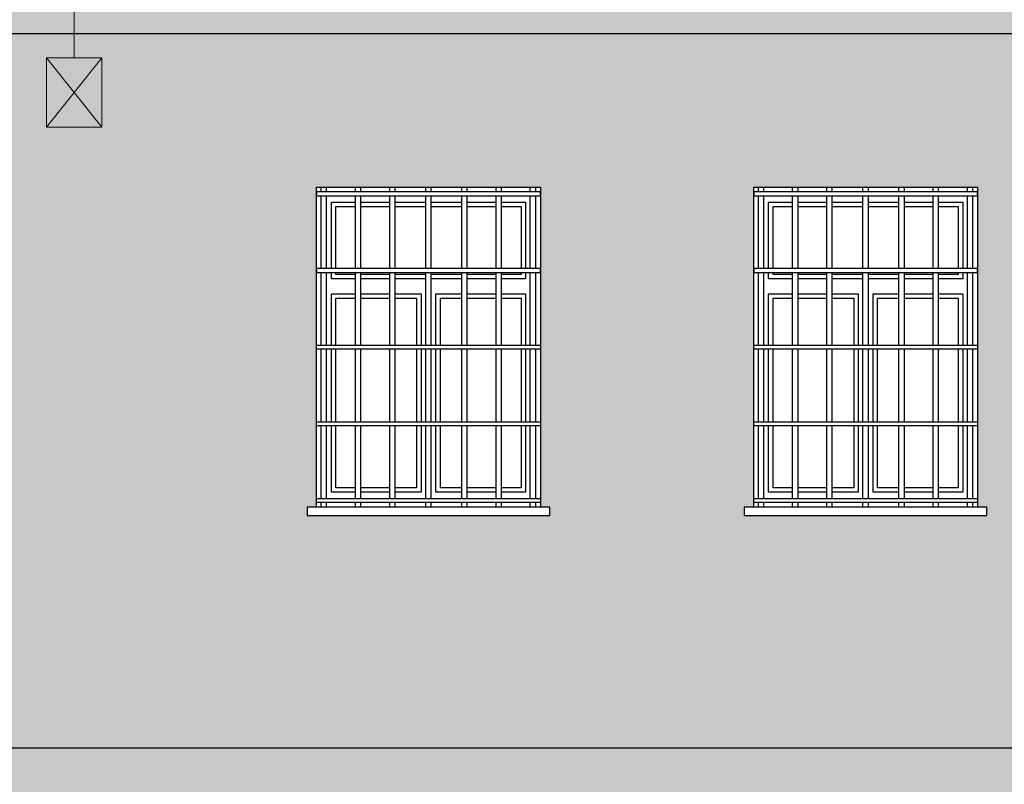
# Model space of a CAD drawing. Header units: millimetres. Extents: x 50026 to 146998, y 1038179 to 1573505.
# Tile 7 of 122: x 51155 to 51617, y 1046231 to 1046590. Entities that reach past the tile are written whole.
import ezdxf

# ---------------------------------------------------------------- set-up
doc = ezdxf.new("R2010")
doc.units = ezdxf.units.MM
doc.header["$LTSCALE"] = 0.025
doc.layers.add('kolory', color=7, linetype='Continuous', lineweight=9)
doc.layers.add('szrafy', color=8, linetype='Continuous')
doc.layers.add('ściany', color=5, linetype='Continuous')

# ---------------------------------------------------------------- blocks, each defined once
blk = doc.blocks.new('4')
at = {"layer": 'ściany'}
h = blk.add_hatch(color=254, dxfattribs=at)
h.dxf.hatch_style = 1
h.paths.add_polyline_path([(53374.84, 1046613.25), (50772.62, 1046613.25), (50772.62, 1046583.25), (53374.84, 1046583.25)])
h.paths.add_polyline_path([(53374.84, 1046248.25), (50772.62, 1046248.25), (50772.62, 1046218.25), (50955.23, 1046218.25), (50955.23, 1046081.35), (51060.23, 1046081.35), (51060.23, 1046218.25), (51294.23, 1046218.25), (51294.23, 1046081.35), (51399.23, 1046081.35), (51399.23, 1046218.25), (51499.23, 1046218.25), (51499.23, 1046083.48), (51604.23, 1046083.48), (51604.23, 1046218.25), (51719.23, 1046218.25), (51719.23, 1046081.35), (51824.23, 1046081.35), (51824.23, 1046218.25), (52114.23, 1046218.25), (52114.23, 1046081.35), (52219.23, 1046081.35), (52219.23, 1046218.25), (52319.23, 1046218.25), (52319.23, 1046081.35), (52424.23, 1046081.35), (52424.23, 1046218.25), (52524.23, 1046218.25), (52524.23, 1046081.35), (52629.23, 1046081.35), (52629.23, 1046218.25), (52729.23, 1046218.25), (52729.23, 1046081.35), (52834.23, 1046081.35), (52834.23, 1046218.25), (53088.23, 1046218.25), (53088.23, 1046081.35), (53193.23, 1046081.35), (53193.23, 1046218.25), (53243.23, 1046218.25), (53243.23, 1046081.35), (53348.23, 1046081.35), (53348.23, 1046218.25), (53374.84, 1046218.25)])
h.paths.add_polyline_path([(53400.23, 1046248.25), (53384.84, 1046248.25), (53384.84, 1046218.25), (53400.23, 1046218.25)])
h.paths.add_polyline_path([(53400.23, 1046613.25), (53384.84, 1046613.25), (53384.84, 1046583.25), (53400.23, 1046583.25)])
h.paths.add_polyline_path([(50762.62, 1046613.25), (50747.23, 1046613.25), (50747.23, 1046583.25), (50762.62, 1046583.25)])
h.paths.add_polyline_path([(50762.62, 1046248.25), (50747.23, 1046248.25), (50747.23, 1046218.25), (50762.62, 1046218.25)])
h = blk.add_hatch(color=253, dxfattribs=at)
h.dxf.hatch_style = 1
h.paths.add_polyline_path([(53374.84, 1046583.25), (50772.62, 1046583.25), (50772.62, 1046511.35), (50800.23, 1046511.35), (50905.23, 1046511.35), (50905.23, 1046361.35), (50909.63, 1046361.35), (50909.63, 1046357.45), (50795.83, 1046357.45), (50795.83, 1046361.35), (50800.23, 1046361.35), (50800.23, 1046511.35), (50772.62, 1046511.35), (50772.62, 1046248.25), (53374.84, 1046248.25)])
h.paths.add_polyline_path([(51824.23, 1046361.35), (51828.63, 1046361.35), (51828.63, 1046357.45), (51714.83, 1046357.45), (51714.83, 1046361.35), (51719.23, 1046361.35), (51719.23, 1046511.35), (51824.23, 1046511.35)], flags=16)
h.paths.add_polyline_path([(51824.23, 1046365.41), (51824.23, 1046363.44), (51719.23, 1046363.44), (51719.23, 1046365.41)], flags=0)
h.paths.add_polyline_path([(52114.23, 1046511.35), (52219.23, 1046511.35), (52219.23, 1046361.35), (52223.63, 1046361.35), (52223.63, 1046357.45), (52109.83, 1046357.45), (52109.83, 1046361.35), (52114.23, 1046361.35)], flags=16)
h.paths.add_polyline_path([(52114.23, 1046365.41), (52219.23, 1046365.41), (52219.23, 1046363.44), (52114.23, 1046363.44)], flags=16)
h.paths.add_polyline_path([(51608.63, 1046361.35), (51608.63, 1046357.45), (51494.83, 1046357.45), (51494.83, 1046361.35), (51499.23, 1046361.35), (51499.23, 1046511.35), (51604.23, 1046511.35), (51604.23, 1046361.35)], flags=16)
h.paths.add_polyline_path([(51604.23, 1046365.41), (51604.23, 1046363.44), (51499.23, 1046363.44), (51499.23, 1046365.41)], flags=0)
h.paths.add_polyline_path([(52314.83, 1046361.35), (52319.23, 1046361.35), (52319.23, 1046511.35), (52424.23, 1046511.35), (52424.23, 1046361.35), (52428.63, 1046361.35), (52428.63, 1046357.45), (52314.83, 1046357.45)], flags=16)
h.paths.add_polyline_path([(52319.23, 1046365.41), (52424.23, 1046365.41), (52424.23, 1046363.44), (52319.23, 1046363.44)], flags=0)
h.paths.add_polyline_path([(51403.63, 1046361.35), (51403.63, 1046357.45), (51289.83, 1046357.45), (51289.83, 1046361.35), (51294.23, 1046361.35), (51294.23, 1046511.35), (51399.23, 1046511.35), (51399.23, 1046361.35)], flags=16)
h.paths.add_polyline_path([(51399.23, 1046365.41), (51399.23, 1046363.44), (51294.23, 1046363.44), (51294.23, 1046365.41)], flags=0)
h.paths.add_polyline_path([(52519.83, 1046361.35), (52524.23, 1046361.35), (52524.23, 1046511.35), (52629.23, 1046511.35), (52629.23, 1046361.35), (52633.63, 1046361.35), (52633.63, 1046357.45), (52519.83, 1046357.45)], flags=16)
h.paths.add_polyline_path([(52524.23, 1046365.41), (52629.23, 1046365.41), (52629.23, 1046363.44), (52524.23, 1046363.44)], flags=0)
h.paths.add_polyline_path([(52724.83, 1046361.35), (52729.23, 1046361.35), (52729.23, 1046511.35), (52834.23, 1046511.35), (52834.23, 1046361.35), (52838.63, 1046361.35), (52838.63, 1046357.45), (52724.83, 1046357.45)], flags=16)
h.paths.add_polyline_path([(52729.23, 1046365.41), (52834.23, 1046365.41), (52834.23, 1046363.44), (52729.23, 1046363.44)], flags=16)
h.paths.add_polyline_path([(51064.63, 1046361.35), (51064.63, 1046357.45), (50950.83, 1046357.45), (50950.83, 1046361.35), (50955.23, 1046361.35), (50955.23, 1046511.35), (51060.23, 1046511.35), (51060.23, 1046361.35)], flags=16)
h.paths.add_polyline_path([(51060.23, 1046365.41), (51060.23, 1046363.44), (50955.23, 1046363.44), (50955.23, 1046365.41)], flags=0)
h.paths.add_polyline_path([(53083.83, 1046361.35), (53088.23, 1046361.35), (53088.23, 1046511.35), (53193.23, 1046511.35), (53193.23, 1046361.35), (53197.63, 1046361.35), (53197.63, 1046357.45), (53083.83, 1046357.45)], flags=16)
h.paths.add_polyline_path([(53088.23, 1046365.41), (53193.23, 1046365.41), (53193.23, 1046363.44), (53088.23, 1046363.44)], flags=16)
h.paths.add_polyline_path([(53238.83, 1046361.35), (53243.23, 1046361.35), (53243.23, 1046511.35), (53348.23, 1046511.35), (53348.23, 1046361.35), (53352.63, 1046361.35), (53352.63, 1046357.45), (53238.83, 1046357.45)], flags=16)
h.paths.add_polyline_path([(53243.23, 1046365.41), (53348.23, 1046365.41), (53348.23, 1046363.44), (53243.23, 1046363.44)], flags=0)

msp = doc.modelspace()

# ---------------------------------------------------------------- linework, layer by layer
at = {"layer": 'kolory', "color": 1}
msp.add_line((51180.60193, 1046572.01308), (51180.60193, 1047301.6001), dxfattribs=at)
at = {"layer": 'kolory', "color": 5}
for p, q in [((51193.58656, 1046572.01308), (51167.6173, 1046539.57324)), ((51167.6173, 1046572.01308), (51193.58656, 1046539.57324))]:
    msp.add_line(p, q, dxfattribs=at)
msp.add_lwpolyline([(51193.58656, 1046572.01308), (51167.6173, 1046572.01308), (51167.6173, 1046539.57324), (51193.58656, 1046539.57324)], close=True, dxfattribs=at)
at = {"layer": 'ściany', "color": 7}
for p, q in [((53374.83782, 1046583.24601), (50772.61819, 1046583.24601)), ((51296.44274, 1046509.25633), (51296.44274, 1046511.34794)), ((51298.97594, 1046509.25633), (51298.97594, 1046511.34794)), ((51312.50011, 1046509.25633), (51312.50011, 1046511.34794)), ((51315.03332, 1046509.25633), (51315.03332, 1046511.34794)), ((51328.55749, 1046509.25633), (51328.55749, 1046511.34794)), ((51331.09069, 1046509.25633), (51331.09069, 1046511.34794)), ((51345.45242, 1046509.25633), (51345.45242, 1046511.34794)), ((51347.98562, 1046509.25633), (51347.98562, 1046511.34794)), ((51362.36531, 1046509.25633), (51362.36531, 1046511.34794)), ((51364.89851, 1046509.25633), (51364.89851, 1046511.34794)), ((51378.42269, 1046509.25633), (51378.42269, 1046511.34794)), ((51380.95589, 1046509.25633), (51380.95589, 1046511.34794)), ((51394.48006, 1046509.25633), (51394.48006, 1046511.34794)), ((51397.01327, 1046509.25633), (51397.01327, 1046511.34794)), ((51501.44274, 1046509.25633), (51501.44274, 1046511.34794)), ((51503.97594, 1046509.25633), (51503.97594, 1046511.34794)), ((51517.50011, 1046509.25633), (51517.50011, 1046511.34794)), ((51520.03332, 1046509.25633), (51520.03332, 1046511.34794)), ((51533.55749, 1046509.25633), (51533.55749, 1046511.34794)), ((51536.09069, 1046509.25633), (51536.09069, 1046511.34794)), ((51550.45242, 1046509.25633), (51550.45242, 1046511.34794)), ((51552.98562, 1046509.25633), (51552.98562, 1046511.34794)), ((51567.36531, 1046509.25633), (51567.36531, 1046511.34794)), ((51569.89851, 1046509.25633), (51569.89851, 1046511.34794)), ((51583.42269, 1046509.25633), (51583.42269, 1046511.34794)), ((51585.95589, 1046509.25633), (51585.95589, 1046511.34794)), ((51599.48006, 1046509.25633), (51599.48006, 1046511.34794)), ((51602.01327, 1046509.25633), (51602.01327, 1046511.34794)), ((51296.44274, 1046473.2939), (51296.44274, 1046507.28925)), ((51298.97594, 1046473.2939), (51298.97594, 1046507.28925)), ((51312.50011, 1046473.2939), (51312.50011, 1046507.28925)), ((51315.03332, 1046473.2939), (51315.03332, 1046507.28925)), ((51328.55749, 1046473.2939), (51328.55749, 1046507.28925)), ((51331.09069, 1046473.2939), (51331.09069, 1046507.28925)), ((51345.45242, 1046473.2939), (51345.45242, 1046507.28925)), ((51347.98562, 1046473.2939), (51347.98562, 1046507.28925)), ((51362.36531, 1046473.2939), (51362.36531, 1046507.28925)), ((51364.89851, 1046473.2939), (51364.89851, 1046507.28925)), ((51378.42269, 1046473.2939), (51378.42269, 1046507.28925)), ((51380.95589, 1046473.2939), (51380.95589, 1046507.28925)), ((51394.48006, 1046473.2939), (51394.48006, 1046507.28925)), ((51397.01327, 1046473.2939), (51397.01327, 1046507.28925)), ((51501.44274, 1046473.2939), (51501.44274, 1046507.28925)), ((51503.97594, 1046473.2939), (51503.97594, 1046507.28925)), ((51517.50011, 1046473.2939), (51517.50011, 1046507.28925)), ((51520.03332, 1046473.2939), (51520.03332, 1046507.28925)), ((51533.55749, 1046473.2939), (51533.55749, 1046507.28925)), ((51536.09069, 1046473.2939), (51536.09069, 1046507.28925)), ((51550.45242, 1046473.2939), (51550.45242, 1046507.28925)), ((51552.98562, 1046473.2939), (51552.98562, 1046507.28925)), ((51567.36531, 1046473.2939), (51567.36531, 1046507.28925)), ((51569.89851, 1046473.2939), (51569.89851, 1046507.28925)), ((51583.42269, 1046473.2939), (51583.42269, 1046507.28925)), ((51585.95589, 1046473.2939), (51585.95589, 1046507.28925)), ((51599.48006, 1046473.2939), (51599.48006, 1046507.28925)), ((51602.01327, 1046473.2939), (51602.01327, 1046507.28925)), ((51296.44274, 1046437.33148), (51296.44274, 1046471.32682)), ((51298.97594, 1046437.33148), (51298.97594, 1046471.32682)), ((51312.50011, 1046437.33148), (51312.50011, 1046471.32682)), ((51315.03332, 1046437.33148), (51315.03332, 1046471.32682)), ((51328.55749, 1046437.33148), (51328.55749, 1046471.32682)), ((51331.09069, 1046437.33148), (51331.09069, 1046471.32682)), ((51345.45242, 1046437.33148), (51345.45242, 1046471.32682)), ((51347.98562, 1046437.33148), (51347.98562, 1046471.32682)), ((51362.36531, 1046437.33148), (51362.36531, 1046471.32682)), ((51364.89851, 1046437.33148), (51364.89851, 1046471.32682)), ((51378.42269, 1046437.33148), (51378.42269, 1046471.32682)), ((51380.95589, 1046437.33148), (51380.95589, 1046471.32682)), ((51394.48006, 1046437.33148), (51394.48006, 1046471.32682)), ((51397.01327, 1046437.33148), (51397.01327, 1046471.32682)), ((51501.44274, 1046437.33148), (51501.44274, 1046471.32682)), ((51503.97594, 1046437.33148), (51503.97594, 1046471.32682)), ((51517.50011, 1046437.33148), (51517.50011, 1046471.32682)), ((51520.03332, 1046437.33148), (51520.03332, 1046471.32682)), ((51533.55749, 1046437.33148), (51533.55749, 1046471.32682)), ((51536.09069, 1046437.33148), (51536.09069, 1046471.32682)), ((51550.45242, 1046437.33148), (51550.45242, 1046471.32682)), ((51552.98562, 1046437.33148), (51552.98562, 1046471.32682)), ((51567.36531, 1046437.33148), (51567.36531, 1046471.32682)), ((51569.89851, 1046437.33148), (51569.89851, 1046471.32682)), ((51583.42269, 1046437.33148), (51583.42269, 1046471.32682)), ((51585.95589, 1046437.33148), (51585.95589, 1046471.32682)), ((51599.48006, 1046437.33148), (51599.48006, 1046471.32682)), ((51602.01327, 1046437.33148), (51602.01327, 1046471.32682)), ((51296.44274, 1046401.36906), (51296.44274, 1046435.3644)), ((51298.97594, 1046401.36906), (51298.97594, 1046435.3644)), ((51312.50011, 1046401.36906), (51312.50011, 1046435.3644)), ((51315.03332, 1046401.36906), (51315.03332, 1046435.3644)), ((51328.55749, 1046401.36906), (51328.55749, 1046435.3644)), ((51331.09069, 1046401.36906), (51331.09069, 1046435.3644)), ((51345.45242, 1046401.36906), (51345.45242, 1046435.3644)), ((51347.98562, 1046401.36906), (51347.98562, 1046435.3644)), ((51362.36531, 1046401.36906), (51362.36531, 1046435.3644)), ((51364.89851, 1046401.36906), (51364.89851, 1046435.3644)), ((51378.42269, 1046401.36906), (51378.42269, 1046435.3644)), ((51380.95589, 1046401.36906), (51380.95589, 1046435.3644)), ((51394.48006, 1046401.36906), (51394.48006, 1046435.3644)), ((51397.01327, 1046401.36906), (51397.01327, 1046435.3644)), ((51501.44274, 1046401.36906), (51501.44274, 1046435.3644)), ((51503.97594, 1046401.36906), (51503.97594, 1046435.3644)), ((51517.50011, 1046401.36906), (51517.50011, 1046435.3644)), ((51520.03332, 1046401.36906), (51520.03332, 1046435.3644)), ((51533.55749, 1046401.36906), (51533.55749, 1046435.3644)), ((51536.09069, 1046401.36906), (51536.09069, 1046435.3644)), ((51550.45242, 1046401.36906), (51550.45242, 1046435.3644)), ((51552.98562, 1046401.36906), (51552.98562, 1046435.3644)), ((51567.36531, 1046401.36906), (51567.36531, 1046435.3644)), ((51569.89851, 1046401.36906), (51569.89851, 1046435.3644)), ((51583.42269, 1046401.36906), (51583.42269, 1046435.3644)), ((51585.95589, 1046401.36906), (51585.95589, 1046435.3644)), ((51599.48006, 1046401.36906), (51599.48006, 1046435.3644)), ((51602.01327, 1046401.36906), (51602.01327, 1046435.3644)), ((51296.44274, 1046365.40663), (51296.44274, 1046399.40198)), ((51298.97594, 1046365.40663), (51298.97594, 1046399.40198)), ((51312.50011, 1046365.40663), (51312.50011, 1046399.40198)), ((51315.03332, 1046365.40663), (51315.03332, 1046399.40198)), ((51328.55749, 1046365.40663), (51328.55749, 1046399.40198)), ((51331.09069, 1046365.40663), (51331.09069, 1046399.40198)), ((51345.45242, 1046365.40663), (51345.45242, 1046399.40198)), ((51347.98562, 1046365.40663), (51347.98562, 1046399.40198)), ((51362.36531, 1046365.40663), (51362.36531, 1046399.40198)), ((51364.89851, 1046365.40663), (51364.89851, 1046399.40198)), ((51378.42269, 1046365.40663), (51378.42269, 1046399.40198)), ((51380.95589, 1046365.40663), (51380.95589, 1046399.40198)), ((51394.48006, 1046365.40663), (51394.48006, 1046399.40198)), ((51397.01327, 1046365.40663), (51397.01327, 1046399.40198)), ((51501.44274, 1046365.40663), (51501.44274, 1046399.40198)), ((51503.97594, 1046365.40663), (51503.97594, 1046399.40198)), ((51517.50011, 1046365.40663), (51517.50011, 1046399.40198)), ((51520.03332, 1046365.40663), (51520.03332, 1046399.40198)), ((51533.55749, 1046365.40663), (51533.55749, 1046399.40198)), ((51536.09069, 1046365.40663), (51536.09069, 1046399.40198)), ((51550.45242, 1046365.40663), (51550.45242, 1046399.40198)), ((51552.98562, 1046365.40663), (51552.98562, 1046399.40198)), ((51567.36531, 1046365.40663), (51567.36531, 1046399.40198)), ((51569.89851, 1046365.40663), (51569.89851, 1046399.40198)), ((51583.42269, 1046365.40663), (51583.42269, 1046399.40198)), ((51585.95589, 1046365.40663), (51585.95589, 1046399.40198)), ((51599.48006, 1046365.40663), (51599.48006, 1046399.40198)), ((51602.01327, 1046365.40663), (51602.01327, 1046399.40198)), ((51296.44274, 1046361.34794), (51296.44274, 1046363.43955)), ((51298.97594, 1046361.34794), (51298.97594, 1046363.43955)), ((51312.50011, 1046361.34794), (51312.50011, 1046363.43955)), ((51315.03332, 1046361.34794), (51315.03332, 1046363.43955)), ((51328.55749, 1046361.34794), (51328.55749, 1046363.43955)), ((51331.09069, 1046361.34794), (51331.09069, 1046363.43955)), ((51345.45242, 1046361.34794), (51345.45242, 1046363.43955)), ((51347.98562, 1046361.34794), (51347.98562, 1046363.43955)), ((51362.36531, 1046361.34794), (51362.36531, 1046363.43955)), ((51364.89851, 1046361.34794), (51364.89851, 1046363.43955)), ((51378.42269, 1046361.34794), (51378.42269, 1046363.43955)), ((51380.95589, 1046361.34794), (51380.95589, 1046363.43955)), ((51394.48006, 1046361.34794), (51394.48006, 1046363.43955)), ((51397.01327, 1046361.34794), (51397.01327, 1046363.43955)), ((51501.44274, 1046361.34794), (51501.44274, 1046363.43955)), ((51503.97594, 1046361.34794), (51503.97594, 1046363.43955)), ((51517.50011, 1046361.34794), (51517.50011, 1046363.43955)), ((51520.03332, 1046361.34794), (51520.03332, 1046363.43955)), ((51533.55749, 1046361.34794), (51533.55749, 1046363.43955)), ((51536.09069, 1046361.34794), (51536.09069, 1046363.43955)), ((51550.45242, 1046361.34794), (51550.45242, 1046363.43955)), ((51552.98562, 1046361.34794), (51552.98562, 1046363.43955)), ((51567.36531, 1046361.34794), (51567.36531, 1046363.43955)), ((51569.89851, 1046361.34794), (51569.89851, 1046363.43955)), ((51583.42269, 1046361.34794), (51583.42269, 1046363.43955)), ((51585.95589, 1046361.34794), (51585.95589, 1046363.43955)), ((51599.48006, 1046361.34794), (51599.48006, 1046363.43955)), ((51602.01327, 1046361.34794), (51602.01327, 1046363.43955)), ((53374.83782, 1046248.24601), (50772.61819, 1046248.24601))]:
    msp.add_line(p, q, dxfattribs=at)
at = {"layer": 'ściany', "color": 2}
for points in [[(51294.228, 1046511.34794), (51399.228, 1046511.34794), (51399.228, 1046361.34794), (51294.228, 1046361.34794)], [(51499.228, 1046511.34794), (51604.228, 1046511.34794), (51604.228, 1046361.34794), (51499.228, 1046361.34794)]]:
    msp.add_lwpolyline(points, close=True, dxfattribs=at)
at = {"layer": 'ściany', "color": 7}
for points in [[(51399.228, 1046509.25633), (51294.228, 1046509.25633), (51294.228, 1046507.28925), (51399.228, 1046507.28925)], [(51604.228, 1046509.25633), (51499.228, 1046509.25633), (51499.228, 1046507.28925), (51604.228, 1046507.28925)], [(51399.228, 1046473.2939), (51294.228, 1046473.2939), (51294.228, 1046471.32682), (51399.228, 1046471.32682)], [(51604.228, 1046473.2939), (51499.228, 1046473.2939), (51499.228, 1046471.32682), (51604.228, 1046471.32682)], [(51399.228, 1046435.3644), (51294.228, 1046435.3644), (51294.228, 1046437.33148), (51399.228, 1046437.33148)], [(51604.228, 1046435.3644), (51499.228, 1046435.3644), (51499.228, 1046437.33148), (51604.228, 1046437.33148)], [(51399.228, 1046399.40198), (51294.228, 1046399.40198), (51294.228, 1046401.36906), (51399.228, 1046401.36906)], [(51604.228, 1046399.40198), (51499.228, 1046399.40198), (51499.228, 1046401.36906), (51604.228, 1046401.36906)], [(51399.228, 1046363.43955), (51294.228, 1046363.43955), (51294.228, 1046365.40663), (51399.228, 1046365.40663)], [(51604.228, 1046363.43955), (51499.228, 1046363.43955), (51499.228, 1046365.40663), (51604.228, 1046365.40663)], [(51403.63083, 1046361.34794), (51289.82518, 1046361.34794), (51289.82518, 1046357.45267), (51403.63083, 1046357.45267)], [(51608.63083, 1046361.34794), (51494.82518, 1046361.34794), (51494.82518, 1046357.45267), (51608.63083, 1046357.45267)]]:
    msp.add_lwpolyline(points, close=True, dxfattribs=at)
for points in [[(51301.228, 1046473.2939), (51301.228, 1046504.34794), (51312.50011, 1046504.34794)], [(51301.228, 1046473.2939), (51301.228, 1046504.34794), (51312.50011, 1046504.34794)], [(51315.03332, 1046504.34794), (51328.55749, 1046504.34794)], [(51315.03332, 1046504.34794), (51328.55749, 1046504.34794)], [(51331.09069, 1046504.34794), (51345.45242, 1046504.34794)], [(51331.09069, 1046504.34794), (51345.45242, 1046504.34794)], [(51347.98562, 1046504.34794), (51362.36531, 1046504.34794)], [(51347.98562, 1046504.34794), (51362.36531, 1046504.34794)], [(51364.89851, 1046504.34794), (51378.42269, 1046504.34794)], [(51364.89851, 1046504.34794), (51378.42269, 1046504.34794)], [(51380.95589, 1046504.34794), (51392.228, 1046504.34794), (51392.228, 1046473.2939)], [(51380.95589, 1046504.34794), (51392.228, 1046504.34794), (51392.228, 1046473.2939)], [(51506.228, 1046473.2939), (51506.228, 1046504.34794), (51517.50011, 1046504.34794)], [(51506.228, 1046473.2939), (51506.228, 1046504.34794), (51517.50011, 1046504.34794)], [(51520.03332, 1046504.34794), (51533.55749, 1046504.34794)], [(51520.03332, 1046504.34794), (51533.55749, 1046504.34794)], [(51536.09069, 1046504.34794), (51550.45242, 1046504.34794)], [(51536.09069, 1046504.34794), (51550.45242, 1046504.34794)], [(51552.98562, 1046504.34794), (51567.36531, 1046504.34794)], [(51552.98562, 1046504.34794), (51567.36531, 1046504.34794)], [(51569.89851, 1046504.34794), (51583.42269, 1046504.34794)], [(51569.89851, 1046504.34794), (51583.42269, 1046504.34794)], [(51585.95589, 1046504.34794), (51597.228, 1046504.34794), (51597.228, 1046473.2939)], [(51585.95589, 1046504.34794), (51597.228, 1046504.34794), (51597.228, 1046473.2939)], [(51301.228, 1046468.35875), (51301.228, 1046471.32682)], [(51312.50011, 1046468.35875), (51301.228, 1046468.35875), (51301.228, 1046471.32682)], [(51328.55749, 1046468.35875), (51315.03332, 1046468.35875)], [(51345.45242, 1046468.35875), (51331.09069, 1046468.35875)], [(51362.36531, 1046468.35875), (51347.98562, 1046468.35875)], [(51378.42269, 1046468.35875), (51364.89851, 1046468.35875)], [(51392.228, 1046471.32682), (51392.228, 1046468.35875), (51380.95589, 1046468.35875)], [(51392.228, 1046471.32682), (51392.228, 1046468.35875)], [(51506.228, 1046468.35875), (51506.228, 1046471.32682)], [(51517.50011, 1046468.35875), (51506.228, 1046468.35875), (51506.228, 1046471.32682)], [(51533.55749, 1046468.35875), (51520.03332, 1046468.35875)], [(51550.45242, 1046468.35875), (51536.09069, 1046468.35875)], [(51567.36531, 1046468.35875), (51552.98562, 1046468.35875)], [(51583.42269, 1046468.35875), (51569.89851, 1046468.35875)], [(51597.228, 1046471.32682), (51597.228, 1046468.35875), (51585.95589, 1046468.35875)], [(51597.228, 1046471.32682), (51597.228, 1046468.35875)], [(51301.228, 1046437.33148), (51301.228, 1046461.35875)], [(51301.228, 1046437.33148), (51301.228, 1046461.35875), (51312.50011, 1046461.35875)], [(51315.03332, 1046461.35875), (51328.55749, 1046461.35875)], [(51331.09069, 1046461.35875), (51343.228, 1046461.35875), (51343.228, 1046437.33148)], [(51350.228, 1046437.33148), (51350.228, 1046461.35875), (51362.36531, 1046461.35875)], [(51364.89851, 1046461.35875), (51378.42269, 1046461.35875)], [(51380.95589, 1046461.35875), (51392.228, 1046461.35875), (51392.228, 1046437.33148)], [(51392.228, 1046461.35875), (51392.228, 1046437.33148)], [(51506.228, 1046437.33148), (51506.228, 1046461.35875)], [(51506.228, 1046437.33148), (51506.228, 1046461.35875), (51517.50011, 1046461.35875)], [(51520.03332, 1046461.35875), (51533.55749, 1046461.35875)], [(51536.09069, 1046461.35875), (51548.228, 1046461.35875), (51548.228, 1046437.33148)], [(51555.228, 1046437.33148), (51555.228, 1046461.35875), (51567.36531, 1046461.35875)], [(51569.89851, 1046461.35875), (51583.42269, 1046461.35875)], [(51585.95589, 1046461.35875), (51597.228, 1046461.35875), (51597.228, 1046437.33148)], [(51597.228, 1046461.35875), (51597.228, 1046437.33148)], [(51301.228, 1046401.36906), (51301.228, 1046435.3644)], [(51301.228, 1046401.36906), (51301.228, 1046435.3644)], [(51343.228, 1046435.3644), (51343.228, 1046401.36906)], [(51350.228, 1046401.36906), (51350.228, 1046435.3644)], [(51392.228, 1046435.3644), (51392.228, 1046401.36906)], [(51392.228, 1046435.3644), (51392.228, 1046401.36906)], [(51506.228, 1046401.36906), (51506.228, 1046435.3644)], [(51506.228, 1046401.36906), (51506.228, 1046435.3644)], [(51548.228, 1046435.3644), (51548.228, 1046401.36906)], [(51555.228, 1046401.36906), (51555.228, 1046435.3644)], [(51597.228, 1046435.3644), (51597.228, 1046401.36906)], [(51597.228, 1046435.3644), (51597.228, 1046401.36906)], [(51312.50011, 1046368.34794), (51301.228, 1046368.34794), (51301.228, 1046399.40198)], [(51312.50011, 1046368.34794), (51301.228, 1046368.34794), (51301.228, 1046399.40198)], [(51343.228, 1046399.40198), (51343.228, 1046368.34794), (51331.09069, 1046368.34794)], [(51362.36531, 1046368.34794), (51350.228, 1046368.34794), (51350.228, 1046399.40198)], [(51392.228, 1046399.40198), (51392.228, 1046368.34794), (51380.95589, 1046368.34794)], [(51392.228, 1046399.40198), (51392.228, 1046368.34794), (51380.95589, 1046368.34794)], [(51517.50011, 1046368.34794), (51506.228, 1046368.34794), (51506.228, 1046399.40198)], [(51517.50011, 1046368.34794), (51506.228, 1046368.34794), (51506.228, 1046399.40198)], [(51548.228, 1046399.40198), (51548.228, 1046368.34794), (51536.09069, 1046368.34794)], [(51567.36531, 1046368.34794), (51555.228, 1046368.34794), (51555.228, 1046399.40198)], [(51597.228, 1046399.40198), (51597.228, 1046368.34794), (51585.95589, 1046368.34794)], [(51597.228, 1046399.40198), (51597.228, 1046368.34794), (51585.95589, 1046368.34794)], [(51328.55749, 1046368.34794), (51315.03332, 1046368.34794)], [(51328.55749, 1046368.34794), (51315.03332, 1046368.34794)], [(51343.228, 1046368.34794), (51331.09069, 1046368.34794)], [(51362.36531, 1046368.34794), (51350.228, 1046368.34794)], [(51378.42269, 1046368.34794), (51364.89851, 1046368.34794)], [(51378.42269, 1046368.34794), (51364.89851, 1046368.34794)], [(51533.55749, 1046368.34794), (51520.03332, 1046368.34794)], [(51533.55749, 1046368.34794), (51520.03332, 1046368.34794)], [(51548.228, 1046368.34794), (51536.09069, 1046368.34794)], [(51567.36531, 1046368.34794), (51555.228, 1046368.34794)], [(51583.42269, 1046368.34794), (51569.89851, 1046368.34794)], [(51583.42269, 1046368.34794), (51569.89851, 1046368.34794)]]:
    msp.add_lwpolyline(points, dxfattribs=at)
at = {"layer": 'ściany', "color": 1}
for points in [[(51303.31962, 1046473.2939), (51303.31962, 1046502.25632), (51312.50011, 1046502.25632)], [(51315.03332, 1046502.25632), (51328.55749, 1046502.25632)], [(51331.09069, 1046502.25632), (51345.45242, 1046502.25632)], [(51347.98562, 1046502.25632), (51362.36531, 1046502.25632)], [(51364.89851, 1046502.25632), (51378.42269, 1046502.25632)], [(51380.95589, 1046502.25632), (51390.13638, 1046502.25632), (51390.13638, 1046473.2939)], [(51508.31962, 1046473.2939), (51508.31962, 1046502.25632), (51517.50011, 1046502.25632)], [(51520.03332, 1046502.25632), (51533.55749, 1046502.25632)], [(51536.09069, 1046502.25632), (51550.45242, 1046502.25632)], [(51552.98562, 1046502.25632), (51567.36531, 1046502.25632)], [(51569.89851, 1046502.25632), (51583.42269, 1046502.25632)], [(51585.95589, 1046502.25632), (51595.13638, 1046502.25632), (51595.13638, 1046473.2939)], [(51312.50011, 1046470.45037), (51303.31962, 1046470.45037), (51303.31962, 1046471.32682)], [(51328.55749, 1046470.45037), (51315.03332, 1046470.45037)], [(51345.45242, 1046470.45037), (51331.09069, 1046470.45037)], [(51362.36531, 1046470.45037), (51347.98562, 1046470.45037)], [(51378.42269, 1046470.45037), (51364.89851, 1046470.45037)], [(51390.13638, 1046471.32682), (51390.13638, 1046470.45037), (51380.95589, 1046470.45037)], [(51517.50011, 1046470.45037), (51508.31962, 1046470.45037), (51508.31962, 1046471.32682)], [(51533.55749, 1046470.45037), (51520.03332, 1046470.45037)], [(51550.45242, 1046470.45037), (51536.09069, 1046470.45037)], [(51567.36531, 1046470.45037), (51552.98562, 1046470.45037)], [(51583.42269, 1046470.45037), (51569.89851, 1046470.45037)], [(51595.13638, 1046471.32682), (51595.13638, 1046470.45037), (51585.95589, 1046470.45037)], [(51303.31962, 1046437.33148), (51303.31962, 1046459.26713), (51312.50011, 1046459.26713)], [(51315.03332, 1046459.26713), (51328.55749, 1046459.26713)], [(51331.09069, 1046459.26713), (51341.13638, 1046459.26713), (51341.13638, 1046437.33148)], [(51352.31962, 1046437.33148), (51352.31962, 1046459.26713), (51362.36531, 1046459.26713)], [(51364.89851, 1046459.26713), (51378.42269, 1046459.26713)], [(51380.95589, 1046459.26713), (51390.13638, 1046459.26713), (51390.13638, 1046437.33148)], [(51508.31962, 1046437.33148), (51508.31962, 1046459.26713), (51517.50011, 1046459.26713)], [(51520.03332, 1046459.26713), (51533.55749, 1046459.26713)], [(51536.09069, 1046459.26713), (51546.13638, 1046459.26713), (51546.13638, 1046437.33148)], [(51557.31962, 1046437.33148), (51557.31962, 1046459.26713), (51567.36531, 1046459.26713)], [(51569.89851, 1046459.26713), (51583.42269, 1046459.26713)], [(51585.95589, 1046459.26713), (51595.13638, 1046459.26713), (51595.13638, 1046437.33148)], [(51303.31962, 1046401.36906), (51303.31962, 1046435.3644)], [(51341.13638, 1046435.3644), (51341.13638, 1046401.36906)], [(51352.31962, 1046401.36906), (51352.31962, 1046435.3644)], [(51390.13638, 1046435.3644), (51390.13638, 1046401.36906)], [(51508.31962, 1046401.36906), (51508.31962, 1046435.3644)], [(51546.13638, 1046435.3644), (51546.13638, 1046401.36906)], [(51557.31962, 1046401.36906), (51557.31962, 1046435.3644)], [(51595.13638, 1046435.3644), (51595.13638, 1046401.36906)], [(51312.50011, 1046370.43956), (51303.31962, 1046370.43956), (51303.31962, 1046399.40198)], [(51341.13638, 1046399.40198), (51341.13638, 1046370.43956), (51331.09069, 1046370.43956)], [(51362.36531, 1046370.43956), (51352.31962, 1046370.43956), (51352.31962, 1046399.40198)], [(51390.13638, 1046399.40198), (51390.13638, 1046370.43956), (51380.95589, 1046370.43956)], [(51517.50011, 1046370.43956), (51508.31962, 1046370.43956), (51508.31962, 1046399.40198)], [(51546.13638, 1046399.40198), (51546.13638, 1046370.43956), (51536.09069, 1046370.43956)], [(51567.36531, 1046370.43956), (51557.31962, 1046370.43956), (51557.31962, 1046399.40198)], [(51595.13638, 1046399.40198), (51595.13638, 1046370.43956), (51585.95589, 1046370.43956)], [(51328.55749, 1046370.43956), (51315.03332, 1046370.43956)], [(51378.42269, 1046370.43956), (51364.89851, 1046370.43956)], [(51533.55749, 1046370.43956), (51520.03332, 1046370.43956)], [(51583.42269, 1046370.43956), (51569.89851, 1046370.43956)]]:
    msp.add_lwpolyline(points, dxfattribs=at)

# ---------------------------------------------------------------- block references
at = {"layer": 'szrafy', "color": 24}
msp.add_blockref('4', (0, 0), dxfattribs=at)

doc.saveas('drawing.dxf')
